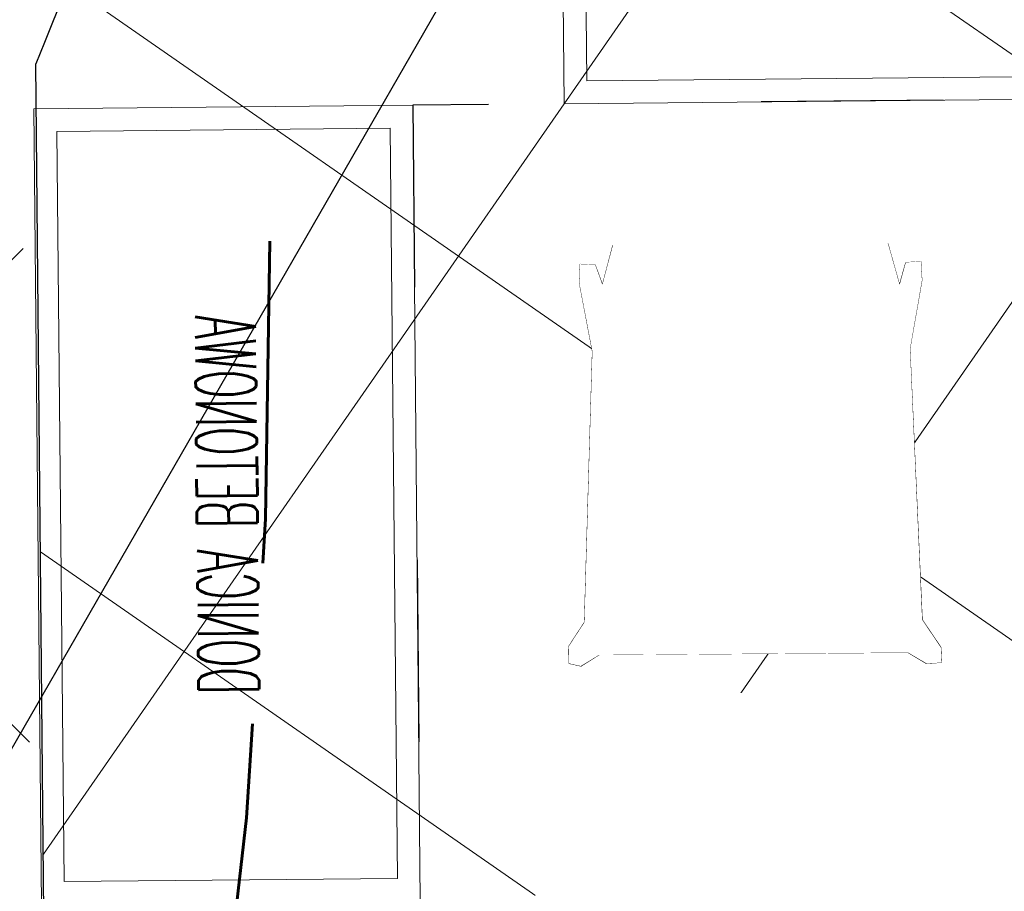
# Model space of a CAD drawing. Extents: x 8014 to 6635291, y -5609 to 5765892.
# Tile 58 of 158: x 6601164.93 to 6601166.23, y 5731806.88 to 5731808.03. Entities that reach past the tile are written whole.
import ezdxf
from ezdxf import colors
from ezdxf.entities.mleader import LeaderData, LeaderLine
from ezdxf.enums import TextEntityAlignment as Align
from ezdxf.math import Vec2, Vec3

# ---------------------------------------------------------------- set-up
doc = ezdxf.new("R2010")
doc.units = 0
doc.header["$PDSIZE"] = 0.75
doc.linetypes.add('ACAD_ISO03W100', pattern=[30, 12, -18])
doc.linetypes.add('HIDDEN', pattern=[0.375, 0.25, -0.125])
doc.layers.get('0').update_dxf_attribs({"linetype": 'CONTINUOUS'})
doc.layers.get('Defpoints').update_dxf_attribs({"linetype": 'CONTINUOUS'})
for name, color, linetype in [('A-SZRAF- DROGI', 130, 'CONTINUOUS'), ('a_chodnik', 31, 'CONTINUOUS'), ('a_zieleń', 80, 'CONTINUOUS'), ('Wymiarowanie', 7, 'CONTINUOUS')]:
    doc.layers.add(name, color=color, linetype=linetype)
for name, color, linetype, lineweight in [('a_krawężnik', 7, 'CONTINUOUS', 30), ('D_WYMIARY', 7, 'CONTINUOUS', 15), ('MEBLE PKN', 7, 'CONTINUOUS', 20), ('OPIS', 7, 'CONTINUOUS', 0), ('T_str.ochr.8m', 40, 'HIDDEN', 60)]:
    doc.layers.add(name, color=color, linetype=linetype, lineweight=lineweight)
doc.layers.add('AP_HATCH_DROGI', color=7, linetype='CONTINUOUS', lineweight=15, true_color=0x949494)
doc.styles.add('Arial', font='arial.ttf')
doc.styles.add('JACEK_07', font='SIMPLEX.SHX', dxfattribs={"width": 0.7})
doc.styles.add('Romand', font='romand.shx', dxfattribs={"width": 0.8})
doc.styles.add('ROMANS', font='romans.shx', dxfattribs={"width": 0.7})
doc.dimstyles.new('DIM500', dxfattribs={"dimscale": 40, "dimtxt": 0.03, "dimasz": 0.01, "dimexe": 0, "dimexo": 0, "dimgap": 0.02, "dimtad": 1, "dimzin": 9, "dimdsep": 46, "dimtxsty": 'ROMANS', "dimblk": 'TICK1', "dimcen": 0, "dimse1": 1, "dimse2": 1, "dimclrd": 256, "dimclre": 7, "dimclrt": 6, "dimazin": 0, "dimtfac": 1, "dimtdec": 4, "dimtix": 1, "dimtmove": 2, "dimatfit": 3, "dimldrblk": 'TICK1', "dimfxl": 1, "dimtolj": 1, "dimtzin": 9, "dimarcsym": 0})
doc.dimstyles.new('wymiary 1000', dxfattribs={"dimtxt": 1.2, "dimasz": 0.5, "dimexe": 0.2, "dimexo": 0, "dimgap": 0.3, "dimtad": 1, "dimzin": 1, "dimtxsty": 'ROMANS', "dimblk": 'OBLIQUE', "dimcen": 1.5, "dimazin": 0, "dimtfac": 1, "dimtix": 1, "dimtmove": 0, "dimatfit": 3, "dimfxl": 1.25, "dimarcsym": 0})

# ---------------------------------------------------------------- blocks, each defined once
blk = doc.blocks.new('_Oblique')
at = {"color": 0, "linetype": 'ByBlock', "lineweight": -2}
blk.add_line((-0.5, -0.5), (0.5, 0.5), dxfattribs=at)
blk = doc.blocks.new('*D56')
at = {"layer": 'D_WYMIARY', "color": 0, "linetype": 'Continuous', "lineweight": -2}
for p in [(6601167.953632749, 5731806.503764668), (6601161.613923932, 5731806.443001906)]:
    blk.add_line(p, (6601164.953770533, 5731806.475012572), dxfattribs=at)
at = {"layer": 'Defpoints', "color": 0}
for p in [(6601167.953632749, 5731806.503764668), (6601164.953770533, 5731806.475012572)]:
    blk.add_point(p, dxfattribs=at)
at = {"layer": 'D_WYMIARY', "color": 0, "linetype": 'Continuous', "lineweight": -2, "xscale": 0.5, "yscale": 0.5, "zscale": 0.5, "rotation": 0.5491329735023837}
blk.add_blockref('_Oblique', (6601164.953770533, 5731806.475012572), dxfattribs=at)
at = {"layer": 'D_WYMIARY', "color": 0, "lineweight": 9, "insert": (6601162.526442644, 5731807.227974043), "char_height": 0.8, "attachment_point": 5, "rotation": 0.5491329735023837, "style": 'ROMANS'}
blk.add_mtext('R3,00', dxfattribs=at)
blk = doc.blocks.new('Z$W@#18078')
at = {"linetype": 'Continuous', "lineweight": 0}
for p, q in [((121.2145860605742, 52.87430174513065), (119.9638104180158, 54.96260511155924)), ((125.3526789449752, 52.88995703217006), (122.2077639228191, 54.98516300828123)), ((121.0425902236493, 51.01502562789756), (119.6002130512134, 53.42315517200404)), ((121.0822666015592, 46.52608018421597), (121.136296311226, 52.87441639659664)), ((121.1058025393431, 46.51443393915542), (121.159820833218, 52.85811928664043)), ((121.159820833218, 52.85811928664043), (121.136296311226, 52.87441639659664)), ((121.136296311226, 52.87441639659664), (121.2145860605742, 52.87430174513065)), ((121.159820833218, 52.85811928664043), (121.2243129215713, 52.8579997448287)), ((161.4822621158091, 51.20570872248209), (121.2243129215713, 52.8579997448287)), ((161.106101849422, 51.49785543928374), (125.3526789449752, 52.88995703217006)), ((170.1353272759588, 53.13265084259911), (161.106101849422, 51.49785543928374)), ((166.0494697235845, 51.15508195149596), (172.6327333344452, 53.01920147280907)), ((172.6327333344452, 53.01920147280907), (170.1353272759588, 53.13265084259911)), ((172.6327333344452, 53.01920147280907), (172.5251946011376, 51.01923266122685)), ((120.9707894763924, 10.20466600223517), (121.0425902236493, 51.01502562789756)), ((161.106101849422, 51.49785543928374), (161.470810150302, 51.21395340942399)), ((161.470810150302, 51.21395340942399), (161.5876151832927, 51.31978798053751)), ((161.4822621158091, 51.20570872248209), (161.470810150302, 51.21395340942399)), ((161.470810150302, 51.21395340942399), (161.5879001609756, 51.21245047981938)), ((161.4760214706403, 50.49487381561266), (161.4822621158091, 51.20570872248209)), ((162.3239936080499, 51.20298984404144), (161.5876151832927, 51.31978798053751)), ((161.5876151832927, 51.31978798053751), (162.0854438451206, 51.20606416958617)), ((161.5885114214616, 51.01241913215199), (161.5879001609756, 51.21245047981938)), ((161.5879001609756, 51.21245047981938), (162.0854438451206, 51.20606416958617)), ((162.0854438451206, 51.20606416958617), (172.8969337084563, 48.73639835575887)), ((166.0494697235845, 51.15508195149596), (162.3239936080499, 51.20298984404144)), ((169.88490482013, 50.09402648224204), (166.0494697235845, 51.15508195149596)), ((172.5251946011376, 51.01923266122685), (169.88490482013, 50.09402648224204)), ((161.4055930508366, 49.21337687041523), (161.4760214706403, 50.49487381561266)), ((175.0481297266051, 48.66564407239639), (169.88490482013, 50.09402648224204)), ((161.4315401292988, 49.23483497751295), (161.4055930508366, 49.21337687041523)), ((161.4055930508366, 49.21337687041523), (161.4649634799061, 49.21094445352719)), ((161.4649634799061, 49.21094445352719), (161.4315401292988, 49.23483497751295)), ((161.4640149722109, 49.09070673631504), (161.4543578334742, 47.8665181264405)), ((161.4646242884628, 49.16794680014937), (161.4640149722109, 49.09070673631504)), ((161.4649634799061, 49.21094445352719), (161.4646242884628, 49.16794680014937)), ((161.5530142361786, 48.98924367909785), (161.4646242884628, 49.16794680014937)), ((161.4649634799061, 49.21094445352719), (161.5616785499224, 48.97936606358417)), ((161.5582651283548, 49.10243844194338), (161.4649634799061, 49.21094445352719)), ((161.6413953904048, 49.00576133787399), (161.5582651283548, 49.10243844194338)), ((165.9464308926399, 48.27251764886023), (164.259717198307, 48.51744437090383)), ((169.5873004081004, 47.49918948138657), (165.9464308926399, 48.27251764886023)), ((172.8969337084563, 48.73639835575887), (173.0434249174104, 48.73154292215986)), ((172.8969337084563, 48.73639835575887), (173.1448690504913, 38.83768257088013)), ((173.0434249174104, 48.73154292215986), (173.1897757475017, 48.72696869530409)), ((173.1897757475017, 48.72696869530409), (173.3055599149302, 44.99681445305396)), ((173.1897757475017, 48.72696869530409), (173.2804557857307, 45.3544857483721)), ((173.1897757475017, 48.72696869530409), (175.0481297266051, 48.66564407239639)), ((175.0510516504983, 48.66483573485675), (174.9876896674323, 46.66212298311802)), ((175.0510516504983, 48.66483573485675), (175.0481297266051, 48.66564407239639)), ((161.4543578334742, 47.8665181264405), (161.4431330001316, 46.44360047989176)), ((161.4543578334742, 47.8665181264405), (161.6048331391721, 42.93879252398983)), ((121.0424678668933, 40.16480341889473), (121.0822666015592, 46.52608018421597)), ((121.0660151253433, 40.15776928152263), (121.1058025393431, 46.51443393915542)), ((161.4431330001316, 46.44360047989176), (161.4033455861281, 40.08693582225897)), ((174.9876896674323, 46.66212298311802), (174.5343390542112, 42.34596168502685)), ((174.538432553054, 44.67952566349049), (174.9876896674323, 46.66212298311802)), ((174.9876896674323, 46.66212298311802), (174.9310564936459, 14.36804881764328)), ((173.3055599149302, 44.99681445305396), (173.2804557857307, 45.3544857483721)), ((173.3055599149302, 44.99681445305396), (173.2928194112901, 44.894681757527)), ((173.2979334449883, 44.70449379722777), (173.3055599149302, 44.99681445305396)), ((173.3055599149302, 44.99681445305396), (173.3432518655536, 43.01909714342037)), ((173.4175940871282, 39.73320146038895), (174.538432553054, 44.67952566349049)), ((174.5343390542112, 42.34596168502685), (174.538432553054, 44.67952566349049)), ((161.6048331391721, 42.93879252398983), (161.7245738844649, 34.68835718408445)), ((173.3434943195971, 43.00806724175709), (173.3432518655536, 43.01909714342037)), ((173.3439675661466, 42.98653795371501), (173.3434833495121, 43.00450169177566)), ((173.3439675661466, 42.98653795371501), (173.3438783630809, 42.98384280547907)), ((173.3442942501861, 42.97441844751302), (173.3438783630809, 42.98384280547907)), ((173.3446882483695, 42.95375213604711), (173.3442942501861, 42.97441844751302)), ((173.4245283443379, 38.76591482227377), (173.3446882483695, 42.95375213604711)), ((174.5343390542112, 42.34596168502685), (173.4930003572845, 32.43181212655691)), ((173.4088365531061, 40.5791166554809), (173.4175940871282, 39.73320146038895)), ((121.0169126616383, 33.79570084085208), (121.0424678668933, 40.16480341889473)), ((121.0404713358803, 33.79331756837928), (121.0660151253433, 40.15776928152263)), ((161.4033455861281, 40.08693582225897), (161.3778017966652, 33.72248410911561)), ((173.4177293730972, 39.71149253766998), (173.4175940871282, 39.73320146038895)), ((173.4232682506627, 39.18376305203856), (173.4177293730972, 39.71149253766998)), ((173.4232682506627, 39.18376305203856), (173.461613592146, 36.82419243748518)), ((173.4310583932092, 38.42439861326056), (173.4232682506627, 39.18376305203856)), ((173.1448690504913, 38.83768257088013), (173.1660459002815, 34.64376541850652)), ((173.4245283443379, 38.76591482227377), (173.4310583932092, 38.42439861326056)), ((173.4312288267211, 38.41292793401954), (173.461613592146, 36.82419243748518)), ((173.4466548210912, 36.91928551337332), (173.4312288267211, 38.41292793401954)), ((173.1660459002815, 34.64376541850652), (173.4380338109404, 36.65023956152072)), ((173.4370462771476, 36.64295445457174), (173.481537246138, 30.55239527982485)), ((173.4380338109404, 36.65023956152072), (173.4486264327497, 36.7283820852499)), ((173.4380338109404, 36.65023956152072), (173.4689912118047, 34.32127352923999)), ((173.4466548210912, 36.91928551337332), (173.4486264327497, 36.7283820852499)), ((173.461613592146, 36.82419243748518), (173.4466548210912, 36.91928551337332)), ((173.4486264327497, 36.7283820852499), (173.461613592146, 36.82419243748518)), ((173.4486264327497, 36.7283820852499), (173.4665720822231, 34.99077573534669)), ((173.461613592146, 36.82419243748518), (173.4665720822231, 34.99077573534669)), ((121.0057687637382, 27.42396614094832), (121.0169126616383, 33.79570084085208)), ((121.0293389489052, 27.42627249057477), (121.0404713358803, 33.79331756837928)), ((161.7245738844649, 34.68835718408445), (161.7100565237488, 26.43697239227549)), ((173.1660459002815, 34.64376541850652), (173.1948237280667, 28.93584769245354)), ((173.1660459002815, 34.64376541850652), (173.4651582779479, 29.00081897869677)), ((173.4665720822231, 34.99077573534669), (173.4863597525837, 32.95441157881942)), ((173.4665720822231, 34.99077573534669), (173.4813257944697, 30.51772704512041)), ((173.4693648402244, 34.21024421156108), (173.4689912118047, 34.32127352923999)), ((173.4816253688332, 30.56684330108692), (173.4693648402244, 34.21024421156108)), ((161.3778017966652, 33.72248410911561), (161.3666693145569, 27.35540027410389)), ((173.4916095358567, 32.56648082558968), (173.4863597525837, 32.95441157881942)), ((173.4916095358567, 32.56648082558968), (173.4930003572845, 32.43181212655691)), ((173.4930003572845, 32.43181212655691), (173.4816253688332, 30.56684330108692)), ((173.4651582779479, 29.00081897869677), (173.4794846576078, 30.21633759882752)), ((173.4794846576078, 30.21633759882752), (173.4713451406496, 28.88409985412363)), ((173.4794846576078, 30.21633759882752), (173.4819150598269, 30.39737633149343)), ((173.4794846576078, 30.21633759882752), (173.4834509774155, 28.74987173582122)), ((173.4797215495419, 30.40855011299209), (173.4797917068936, 30.4654753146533)), ((173.4819150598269, 30.39737633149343), (173.4797215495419, 30.40855011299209)), ((173.4817961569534, 30.51248731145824), (173.4797917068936, 30.4654753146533)), ((173.4816253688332, 30.56684330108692), (173.4813257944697, 30.51772704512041)), ((173.4813257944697, 30.51772704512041), (173.4817961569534, 30.51248731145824)), ((174.4938050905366, 19.23893240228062), (173.4817961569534, 30.51248731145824)), ((173.4834509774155, 28.74987173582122), (173.4819150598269, 30.39737633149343)), ((173.1948237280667, 28.93584769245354), (173.0468078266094, 19.03500259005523)), ((173.4588123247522, 26.83286714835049), (173.4713451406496, 28.88409985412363)), ((173.4837193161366, 28.65065896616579), (173.4588123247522, 26.83286714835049)), ((173.4651582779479, 29.00081897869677), (173.4713451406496, 28.88409985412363)), ((173.4837193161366, 28.65065896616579), (173.4700015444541, 28.66420050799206)), ((173.4713451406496, 28.88409985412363), (173.4837193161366, 28.65065896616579)), ((173.4834509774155, 28.74987173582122), (173.4837193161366, 28.65065896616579)), ((121.0088939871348, 21.05483192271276), (121.0057687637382, 27.42396614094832)), ((121.0324754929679, 21.0617503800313), (121.0293389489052, 27.42627249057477)), ((161.3666693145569, 27.35540027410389), (161.3698059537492, 20.99091692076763)), ((161.7100565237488, 26.43697239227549), (161.5612869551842, 18.18704109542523)), ((173.4568045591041, 26.50424444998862), (173.3939769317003, 22.10213507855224)), ((173.4568045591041, 26.50424444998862), (173.443232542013, 24.28283350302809)), ((173.4587638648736, 26.82963881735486), (173.4568045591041, 26.50424444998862)), ((173.4587638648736, 26.82963881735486), (173.4588123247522, 26.83286714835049)), ((173.443232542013, 24.28283350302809), (173.3939769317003, 22.10213507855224)), ((174.490411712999, 17.30448368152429), (173.443232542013, 24.28283350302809)), ((173.3935584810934, 22.08360897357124), (173.3939769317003, 22.10213507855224)), ((121.026300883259, 14.69341171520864), (121.0088939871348, 21.05483192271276)), ((121.0498939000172, 14.70501979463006), (121.0324754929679, 21.0617503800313)), ((161.3698059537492, 20.99091692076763), (161.3872242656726, 14.63414757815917)), ((173.3759212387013, 21.30274529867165), (173.3628448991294, 20.72305391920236)), ((173.3826128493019, 21.27290686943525), (173.3717279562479, 20.47861736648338)), ((173.3929767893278, 22.02915547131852), (173.3759212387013, 21.30274529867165)), ((173.3759212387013, 21.30274529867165), (173.3826128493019, 21.27290686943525)), ((173.3929767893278, 22.02915547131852), (173.3826128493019, 21.27290686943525)), ((173.3826128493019, 21.27290686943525), (174.4887207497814, 16.34052326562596)), ((173.3929767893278, 22.02915547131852), (173.3935584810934, 22.08360897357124)), ((173.3717279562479, 20.47861736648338), (173.3166449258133, 18.67138713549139)), ((173.3550878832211, 20.36860128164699), (173.3166449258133, 18.67138713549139)), ((173.3550878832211, 20.36860128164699), (173.3558144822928, 20.37340520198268)), ((173.3717279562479, 20.47861736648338), (173.3557273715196, 20.40752665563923)), ((173.3558144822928, 20.37340520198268), (173.3717279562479, 20.47861736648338)), ((173.3567451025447, 20.42685988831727), (173.3581605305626, 20.47531292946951)), ((173.3581605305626, 20.47531292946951), (173.358225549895, 20.47812784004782)), ((173.3642012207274, 20.68573179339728), (173.358225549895, 20.47812784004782)), ((173.3628448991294, 20.72305391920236), (173.3642012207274, 20.68573179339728)), ((173.3642012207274, 20.68573179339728), (173.3717279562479, 20.47861736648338)), ((173.0468078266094, 19.03500259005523), (172.8329262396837, 12.30110972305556)), ((173.3125721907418, 18.49441631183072), (173.1314130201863, 12.49566433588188)), ((173.3125721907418, 18.49441631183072), (173.2593687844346, 16.1358118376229)), ((173.3125721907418, 18.49441631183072), (173.3142828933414, 18.57025489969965)), ((173.3142828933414, 18.57025489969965), (173.3163746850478, 18.63983851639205)), ((173.3163746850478, 18.63983851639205), (173.3166449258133, 18.67138713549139)), ((174.490411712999, 17.30448368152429), (174.4938050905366, 19.23893240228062)), ((174.9310564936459, 14.36804881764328), (174.4938050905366, 19.23893240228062)), ((161.5612869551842, 18.18704109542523), (161.3932722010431, 13.25331389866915)), ((174.9310564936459, 14.36804881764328), (174.490411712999, 17.30448368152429)), ((173.2593687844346, 16.1358118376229), (173.1314130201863, 12.49566433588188)), ((174.4860860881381, 14.83859258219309), (173.2593687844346, 16.1358118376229)), ((174.4860860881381, 14.83859258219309), (174.4887207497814, 16.34052326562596)), ((174.4887207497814, 16.34052326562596), (174.9310564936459, 14.36804881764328)), ((121.0580023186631, 8.344947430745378), (121.026300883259, 14.69341171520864)), ((121.0816067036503, 8.361186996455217), (121.0498939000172, 14.70501979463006)), ((161.3872242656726, 14.63414757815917), (161.3932722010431, 13.25331389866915)), ((174.9310564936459, 14.36804881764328), (174.4860860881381, 14.83859258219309)), ((174.9310564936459, 14.36804881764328), (174.9873769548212, 12.36511981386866)), ((161.3932722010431, 13.25331389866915), (161.3988739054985, 11.97436138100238)), ((169.5114237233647, 13.54656145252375), (165.8841405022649, 12.78941761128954)), ((161.3673521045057, 11.86556379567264), (161.3399633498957, 11.86454057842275)), ((161.4058054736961, 10.58279150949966), (161.3399633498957, 11.86454057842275)), ((161.3993451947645, 11.86675902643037), (161.3673521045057, 11.86556379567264)), ((161.3679839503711, 11.84450885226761), (161.3993451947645, 11.86675902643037)), ((161.3988739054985, 11.97436138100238), (161.4867562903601, 12.13819134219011)), ((161.3988739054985, 11.97436138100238), (161.3993451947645, 11.86675902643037)), ((161.492503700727, 11.99140534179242), (161.3993451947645, 11.86675902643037)), ((161.5739463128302, 12.10037576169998), (161.492503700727, 11.99140534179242)), ((172.8329262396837, 12.30110972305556), (161.5168061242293, 10.2270796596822)), ((164.2397669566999, 12.57857472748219), (165.8841405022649, 12.78941761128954)), ((169.4985665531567, 10.86743764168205), (174.9873769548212, 12.36511981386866)), ((172.9794400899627, 12.30547850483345), (172.8329262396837, 12.30110972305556)), ((173.1254265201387, 12.30925128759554), (172.9794400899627, 12.30547850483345)), ((174.9873769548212, 12.36511981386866), (173.1254265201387, 12.30925128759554)), ((173.1254265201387, 12.30925128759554), (173.1272796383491, 12.35158447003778)), ((173.1282062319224, 12.38913921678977), (173.1272796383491, 12.35158447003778)), ((173.1282062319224, 12.38913921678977), (173.1305082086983, 12.44407991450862)), ((173.1314130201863, 12.49566433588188), (173.1305082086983, 12.44407991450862)), ((161.4097138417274, 9.886721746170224), (161.4058054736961, 10.58279150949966)), ((165.9769034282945, 9.906513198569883), (169.4985665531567, 10.86743764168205)), ((169.4985665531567, 10.86743764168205), (172.4532393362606, 10.01960145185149)), ((119.5200137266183, 7.801641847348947), (120.9707894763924, 10.20466600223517)), ((161.4097967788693, 9.871950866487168), (121.1460987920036, 8.36106745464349)), ((125.2744273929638, 8.314618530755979), (161.0323605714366, 9.58111128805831)), ((161.0323605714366, 9.58111128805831), (170.0559632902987, 7.914619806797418)), ((161.3981493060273, 9.863704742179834), (165.9769034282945, 9.906513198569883)), ((161.3981493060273, 9.863704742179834), (161.4097967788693, 9.871950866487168)), ((161.5632124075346, 10.19223138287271), (161.4097138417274, 9.886721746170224)), ((161.4097967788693, 9.871950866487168), (161.4097138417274, 9.886721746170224)), ((161.5632124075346, 10.19223138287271), (165.9769034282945, 9.906513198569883)), ((172.5537496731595, 8.019277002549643), (165.9769034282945, 9.906513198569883)), ((172.4532393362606, 10.01960145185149), (172.5537496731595, 8.019277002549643)), ((119.5200137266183, 7.801641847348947), (119.6002130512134, 5.800456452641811)), ((119.6002130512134, 5.800456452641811), (121.136292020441, 8.344813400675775)), ((121.0816067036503, 8.361186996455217), (121.0580023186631, 8.344947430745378)), ((121.136292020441, 8.344813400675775), (121.0580023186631, 8.344947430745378)), ((121.1460987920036, 8.36106745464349), (121.0816067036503, 8.361186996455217)), ((121.5984421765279, 5.884189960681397), (125.2744273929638, 8.314618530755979)), ((170.0559632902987, 7.914619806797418), (172.5537496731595, 8.019277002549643)), ((119.6002130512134, 5.800456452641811), (121.5984421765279, 5.884189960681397))]:
    blk.add_line(p, q, dxfattribs=at)
blk.add_lwpolyline([(119.6002130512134, 53.42315517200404), (119.9638104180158, 54.96260511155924), (122.2077639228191, 54.98516300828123)])
blk.add_wipeout([(56.986033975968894, 59.70880202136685), (115.84579791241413, 59.70880202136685), (115.84579791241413, 1.0106904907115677), (56.986033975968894, 1.0106904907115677)])
blk.add_wipeout([(172.5251946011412, 51.01923266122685), (172.63273333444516, 53.01920147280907), (170.13532727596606, 53.132650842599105), (161.10610184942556, 51.49785543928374), (125.35267894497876, 52.88995703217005), (122.2077639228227, 54.985163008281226), (119.96381041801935, 54.96260511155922), (119.60021305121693, 53.42315517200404), (121.04259022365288, 51.01502562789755), (120.97078947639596, 10.204666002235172), (119.52001372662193, 7.801641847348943), (119.60021305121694, 5.800456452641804), (121.59844217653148, 5.88418996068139), (125.27442739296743, 8.314618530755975), (161.0323605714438, 9.581111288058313), (170.05596329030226, 7.914619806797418), (172.55374967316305, 8.01927700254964), (172.45323933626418, 10.019601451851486), (169.4985665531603, 10.867437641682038), (174.9873769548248, 12.36511981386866), (175.0481297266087, 48.665644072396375), (169.88490482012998, 50.09402648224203)])
blk = doc.blocks.new('*U97')
for points in [[(209.9999999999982, -230), (209.9999999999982, -125), (259.9999999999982, -125), (259.9999999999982, -230)], [(212.9999999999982, -227), (212.9999999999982, -128), (256.9999999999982, -128), (256.9999999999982, -227)], [(105.0000000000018, -250), (210.0000000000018, -250), (210.0000000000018, -300), (105.0000000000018, -300)], [(108.0000000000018, -253), (207.0000000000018, -253), (207.0000000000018, -297), (108.0000000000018, -297)]]:
    blk.add_lwpolyline(points, close=True)
at = {"xscale": -1, "rotation": 180}
blk.add_blockref('Z$W@#18078', (16.19476610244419, -175.1017118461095), dxfattribs=at)
at = {"style": 'JACEK_07', "width": 0.5}
blk.add_text('DONICA BETONOWA', height=8, dxfattribs=at).set_placement((157.5000000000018, -275), align=Align.MIDDLE_CENTER)
at = {"layer": 'Defpoints', "linetype": 'ACAD_ISO03W100', "ltscale": 2}
blk.add_lwpolyline([(-209.9999999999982, 0), (209.9999999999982, 0), (209.9999999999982, -250), (-209.9999999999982, -250)], close=True, dxfattribs=at)
blk = doc.blocks.new('TICK1')
at = {"color": 0}
for p, q in [((0, -1.4), (0, 1.4)), ((0, 1.110223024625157e-16), (-0.9999999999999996, 1.110223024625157e-16))]:
    blk.add_line(p, q, dxfattribs=at)
at = {"color": 2}
blk.add_line((-0.9999999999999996, -0.9999999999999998), (1, 1), dxfattribs=at)
blk = doc.blocks.new('*D132')
at = {"layer": 'Defpoints', "color": 0}
for p in [(6601164.931244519, 5731808.697089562), (6601164.931244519, 5731807.974885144), (6601158.127094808, 5731807.939331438)]:
    blk.add_point(p, dxfattribs=at)
at = {"layer": 'Wymiarowanie', "lineweight": -2}
for p, q in [((6601158.527094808, 5731808.697089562), (6601160.726655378, 5731808.697089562)), ((6601164.531244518, 5731808.697089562), (6601164.33808395, 5731808.697089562))]:
    blk.add_line(p, q, dxfattribs=at)
at = {"layer": 'Wymiarowanie', "lineweight": -2, "xscale": 0.4, "yscale": 0.4, "zscale": 0.4, "rotation": 180}
blk.add_blockref('TICK1', (6601158.127094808, 5731808.697089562), dxfattribs=at)
at = {"layer": 'Wymiarowanie', "lineweight": -2, "xscale": 0.4, "yscale": 0.4, "zscale": 0.4}
blk.add_blockref('TICK1', (6601164.931244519, 5731808.697089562), dxfattribs=at)
at = {"layer": 'Wymiarowanie', "color": 6, "insert": (6601162.532369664, 5731809.497089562), "char_height": 1.2, "attachment_point": 5, "style": 'Romand'}
blk.add_mtext('\\A1;6.8', dxfattribs=at)
blk = doc.blocks.new('_None')

msp = doc.modelspace()

# ---------------------------------------------------------------- hatches: boundary and pattern name
at = {"layer": 'A-SZRAF- DROGI', "linetype": 'ByBlock', "lineweight": 0}
h = msp.add_hatch(dxfattribs=at)
h.set_pattern_fill('ANSI37', color=253, scale=3, style=0)
h.set_pattern_definition([(45, (3365827.470421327, 2822255.75228963), (-0.2651650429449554, 0.2651650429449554), []), (135, (3365827.470421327, 2822255.75228963), (-0.2651650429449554, -0.2651650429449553), [])])
h.paths.add_polyline_path([(6601164.801, 5731825.446), (6601168.790559, 5731826.947746), (6601168.820585, 5731824.474329), (6601166.454, 5731823.503)])
edge = h.paths.add_edge_path()
edge.add_line((6601172.476, 5731825.895), (6601172.4105, 5731828.025676))
edge.add_line((6601172.4105, 5731828.025676), (6601173.992, 5731828.189))
edge.add_arc((6601186.03492027, 5732243.680015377), 415.665509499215, 268.3397586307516, 269.9116548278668)
edge.add_line((6601185.394, 5731828.015), (6601205.043, 5731828.193))
edge.add_line((6601205.043, 5731828.193), (6601225.2324, 5731828.343))
edge.add_line((6601225.2324, 5731828.343), (6601245.168, 5731828.586))
edge.add_line((6601245.168, 5731828.586), (6601245.54301782, 5731828.590239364))
edge.add_line((6601245.54301782, 5731828.590239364), (6601246.883624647, 5731826.593755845))
edge.add_line((6601246.883624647, 5731826.593755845), (6601221.789705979, 5731826.309230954))
edge.add_line((6601221.789705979, 5731826.309230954), (6601205.136, 5731826.031))
edge.add_line((6601205.136, 5731826.031), (6601185.273, 5731825.848))
edge.add_line((6601185.273, 5731825.848), (6601173.834, 5731826.053))
edge.add_line((6601173.834, 5731826.053), (6601172.476, 5731825.895))
edge = h.paths.add_edge_path()
edge.add_line((6601111.994, 5731733.86), (6601109.203, 5731750.836))
edge.add_line((6601109.203, 5731750.836), (6601106.88, 5731760.994))
edge.add_line((6601106.88, 5731760.994), (6601102.557, 5731779.174))
edge.add_line((6601102.557, 5731779.174), (6601096.809, 5731802.335))
edge.add_line((6601096.809, 5731802.335), (6601093.3935, 5731815.0755))
edge.add_arc((6601112.890643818, 5731821.406846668), 20.49937969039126, 186.6456011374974, 197.9902726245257, ccw=False)
edge.add_arc((6601104.100382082, 5731821.197027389), 11.77172068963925, 157.093056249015, 190.5856574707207, ccw=False)
edge.add_line((6601093.257, 5731825.779000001), (6601095.519, 5731824.743))
edge.add_line((6601095.519, 5731824.743), (6601101.325, 5731802.801))
edge.add_line((6601101.325, 5731802.801), (6601106.886, 5731780.522))
edge.add_line((6601106.886, 5731780.522), (6601111.376, 5731762.136))
edge.add_line((6601111.376, 5731762.136), (6601116.585, 5731733.745))
edge.add_line((6601116.585, 5731733.745), (6601117.929, 5731724.497))
edge.add_line((6601117.929, 5731724.497), (6601120.174581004, 5731712.998631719))
edge.add_line((6601120.174581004, 5731712.998631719), (6601122.073782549, 5731714.127215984))
edge.add_line((6601122.073782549, 5731714.127215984), (6601119.954, 5731724.963))
edge.add_line((6601119.954, 5731724.963), (6601118.634, 5731734.045))
edge.add_line((6601118.634, 5731734.045), (6601113.329, 5731762.836))
edge.add_line((6601113.329, 5731762.836), (6601108.915, 5731781.012))
edge.add_line((6601108.915, 5731781.012), (6601103.286, 5731803.464))
edge.add_line((6601103.286, 5731803.464), (6601098.333, 5731822.44))
edge.add_line((6601098.333, 5731822.44), (6601100.26, 5731826.8))
edge.add_line((6601100.26, 5731826.8), (6601104.18, 5731826.61))
edge.add_line((6601104.18, 5731826.61), (6601124.59, 5731825.705))
edge.add_arc((6601125.610328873, 5731847.683485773), 22.00215689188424, 254.8648362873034, 267.34201003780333, ccw=False)
edge.add_line((6601119.865631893, 5731826.444527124), (6601114.201632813, 5731827.976553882))
edge.add_arc((6601110.333611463, 5731814.50400797), 14.01681427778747, 73.98101766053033, 84.72925958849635)
edge.add_line((6601111.621225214, 5731828.46155551), (6601104.31, 5731828.801))
edge.add_line((6601104.31, 5731828.801), (6601098.736000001, 5731829.044))
edge.add_arc((6601099.467862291, 5731836.320540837), 7.313252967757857, 237.4214308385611, 264.25660123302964, ccw=False)
edge.add_line((6601095.530000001, 5731830.158), (6601092.874, 5731826.011))
edge.add_arc((6601101.918260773, 5731821.943692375), 9.916735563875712, 155.7860047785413, 175.0173574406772)
edge.add_arc((6601112.859662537, 5731821.4016454), 20.86790340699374, 176.1439813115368, 198.0522861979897)
edge.add_line((6601093.019, 5731814.935), (6601096.416, 5731802.213))
edge.add_line((6601096.416, 5731802.213), (6601102.139, 5731779.125))
edge.add_line((6601102.139, 5731779.125), (6601106.492, 5731760.912))
edge.add_line((6601106.492, 5731760.912), (6601108.825, 5731750.719))
edge.add_line((6601108.825, 5731750.719), (6601111.607, 5731733.785))
edge.add_line((6601111.607, 5731733.785), (6601115.11, 5731713.014))
edge.add_line((6601115.11, 5731713.014), (6601115.782940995, 5731710.388937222))
edge.add_line((6601115.782940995, 5731710.388937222), (6601116.122591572, 5731710.590771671))
edge.add_line((6601116.122591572, 5731710.590771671), (6601115.488, 5731713.094))
edge.add_line((6601115.488, 5731713.094), (6601113.741, 5731723.477))
edge.add_line((6601113.741, 5731723.477), (6601111.994, 5731733.86))
at = {"layer": 'a_chodnik', "lineweight": 13, "transparency": 33554687}
h = msp.add_hatch(dxfattribs=at)
h.set_pattern_fill('ANSI37-METRIC', color=256, scale=0.1999999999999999, angle=280.2340517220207, style=0)
h.set_pattern_definition([(325.2406736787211, (6604551.58258656, 5730645.887596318), (0.3620328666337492, 0.5216868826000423), []), (55.24067367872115, (6604551.58258656, 5730645.887596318), (-0.5216868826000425, 0.362032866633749), [])])
h.paths.add_polyline_path([(6601184.718209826, 5731806.288503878), (6601184.811686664, 5731796.468651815, -0.414209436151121), (6601183.821264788, 5731795.459178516), (6601180.533091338, 5731795.427831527), (6601179.940215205, 5731796.425472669), (6601183.811721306, 5731796.462338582), (6601183.712477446, 5731806.884519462)])
h.paths.add_polyline_path([(6601177.447741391, 5731795.398418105), (6601169.101942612, 5731795.318855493, -0.4088541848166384), (6601165.033847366, 5731799.300274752), (6601164.951244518, 5731807.974885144, -0.336575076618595), (6601167.945302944, 5731809.825565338), (6601183.682951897, 5731809.976971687, -0.3189819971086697), (6601184.633546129, 5731809.315496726), (6601183.694444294, 5731808.778286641), (6601183.692566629, 5731808.975471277), (6601167.943280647, 5731808.825500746), (6601168.062435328, 5731796.312368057), (6601178.023179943, 5731796.407217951)])
at = {"layer": 'a_zieleń', "transparency": 33554687}
h = msp.add_hatch(dxfattribs=at)
h.set_pattern_fill('ANSI31', color=256, scale=2, angle=0.5415578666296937)
h.set_pattern_definition([(45.5415578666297, (6600987.53512271, 5732094.771343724), (-0.1784396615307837, 0.1750979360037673), [])])
edge = h.paths.add_edge_path()
edge.add_line((6601184.522925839, 5731785.715408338), (6601184.766921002, 5731785.473322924))
edge.add_line((6601184.766921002, 5731785.473322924), (6601208.79, 5731802.27))
edge.add_line((6601208.79, 5731802.27), (6601211.05, 5731814.48))
edge.add_line((6601211.05, 5731814.48), (6601142.150843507, 5731813.822858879))
edge.add_arc((6601143.69840858, 5731819.101553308), 5.500870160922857, 253.6603434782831, 270.5475106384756)
edge.add_line((6601143.750973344, 5731813.6009343), (6601191.033618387, 5731814.053326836))
edge.add_arc((6601191.121506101, 5731812.113382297), 1.941934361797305, 359.83740764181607, 92.59396805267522, ccw=False)
edge.add_line((6601193.063432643, 5731812.107871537), (6601193.07399525, 5731811.003901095))
edge.add_line((6601193.07399525, 5731811.003901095), (6601197.383252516, 5731811.044963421))
edge.add_line((6601197.383252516, 5731811.044963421), (6601197.425292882, 5731806.620725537))
edge.add_line((6601197.425292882, 5731806.620725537), (6601199.73158594, 5731806.642472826))
edge.add_line((6601199.73158594, 5731806.642472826), (6601199.802988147, 5731799.171269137))
edge.add_line((6601199.802988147, 5731799.171269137), (6601197.516155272, 5731797.164784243))
edge.add_line((6601197.516155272, 5731797.164784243), (6601194.215775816, 5731797.133052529))
edge.add_line((6601194.215775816, 5731797.133052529), (6601194.250820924, 5731793.47024802))
edge.add_arc((6601191.537576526, 5731793.658273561), 2.719751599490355, 281.08944697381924, 356.0357887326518, ccw=False)
edge.add_line((6601192.060696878, 5731790.989304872), (6601185.152182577, 5731786.155675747))
edge.add_arc((71774552.68679601, -87417922.68084788), 113685689.9179969, 124.9790439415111, 124.9790443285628)
h.paths.add_polyline_path([(6601204.905956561, 5731809.178180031), (6601202.576515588, 5731808.578882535), (6601203.741236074, 5731808.878531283)], flags=16)
h = msp.add_hatch(dxfattribs=at)
h.set_pattern_fill('ANSI31', color=256, scale=2, angle=0.5415578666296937)
h.set_pattern_definition([(45.54817982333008, (6607983.673137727, 5729436.441197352), (-0.1784598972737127, 0.175077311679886), [])])
edge = h.paths.add_edge_path()
edge.add_line((6601132.28887818, 5731807.911557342), (6601127.080955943, 5731807.902463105))
edge.add_line((6601127.080955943, 5731807.902463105), (6601127.042433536, 5731806.545763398))
edge.add_line((6601127.042433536, 5731806.545763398), (6601125.024000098, 5731806.574521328))
edge.add_line((6601125.024000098, 5731806.574521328), (6601123.865375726, 5731808.178802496))
edge.add_line((6601123.865375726, 5731808.178802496), (6601123.892619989, 5731810.090996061))
edge.add_line((6601123.892619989, 5731810.090996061), (6601127.092295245, 5731810.045408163))
edge.add_line((6601127.092295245, 5731810.045408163), (6601127.07886047, 5731809.102461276))
edge.add_line((6601127.07886047, 5731809.102461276), (6601132.973334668, 5731809.112754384))
edge.add_arc((6601141.258670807, 5731812.627467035), 8.999999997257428, 180.5464351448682, 202.9870849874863, ccw=False)
edge.add_line((6601132.259080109, 5731812.541634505), (6601132.247761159, 5731813.728432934))
edge.add_line((6601132.247761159, 5731813.728432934), (6601119.83, 5731813.61))
edge.add_line((6601119.83, 5731813.61), (6601154.4, 5731764.22))
edge.add_line((6601154.4, 5731764.22), (6601170.421137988, 5731775.462184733))
edge.add_line((6601170.421137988, 5731775.462184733), (6601167.795630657, 5731776.94312949))
edge.add_line((6601167.795630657, 5731776.94312949), (6601164.951398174, 5731771.897198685))
edge.add_line((6601164.951398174, 5731771.897198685), (6601163.57632974, 5731771.285145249))
edge.add_line((6601163.57632974, 5731771.285145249), (6601148.409338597, 5731779.830782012))
edge.add_line((6601148.409338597, 5731779.830782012), (6601150.867544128, 5731784.186563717))
edge.add_arc((6601153.830783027, 5731789.327859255), 5.934113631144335, 214.9282003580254, 240.0425568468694, ccw=False)
edge.add_line((6601148.96558026, 5731785.930285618), (6601146.46801821, 5731789.497160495))
edge.add_line((6601146.46801821, 5731789.497160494), (6601142.298628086, 5731786.729162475))
edge.add_line((6601142.298628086, 5731786.729162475), (6601135.134562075, 5731796.97315696))
edge.add_line((6601135.134562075, 5731796.97315696), (6601132.678694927, 5731795.250945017))
edge.add_line((6601132.678694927, 5731795.250945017), (6601128.604672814, 5731801.064981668))
edge.add_line((6601128.604672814, 5731801.064981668), (6601130.241763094, 5731802.2116806))
edge.add_line((6601130.241763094, 5731802.2116806), (6601128.230332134, 5731805.075452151))
edge.add_line((6601128.230332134, 5731805.075452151), (6601132.288878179, 5731807.911557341))
h.paths.add_polyline_path([(6601124.087608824, 5731807.273295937), (6601122.407785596, 5731810.036661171), (6601124.012220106, 5731807.36403475), (6601124.444687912, 5731807.376661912)])
at = {"layer": 'AP_HATCH_DROGI', "transparency": 33554687}
h = msp.add_hatch(dxfattribs=at)
h.set_pattern_fill('ANSI37', color=8, scale=0.4, style=0)
h.set_pattern_definition([(45, (-235.1363771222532, -0.007408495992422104), (-0.8980256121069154, 0.8980256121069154), []), (135, (-235.1363771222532, -0.007408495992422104), (-0.8980256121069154, -0.8980256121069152), [])])
h.paths.add_polyline_path([(6601193.249542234, 5731793.599106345), (6601193.023173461, 5731793.157140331), (6601192.537164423, 5731792.545996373), (6601191.365211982, 5731791.715704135), (6601183.212684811, 5731786.011685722), (6601182.497746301, 5731785.59703122), (6601181.617589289, 5731785.472365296), (6601180.787473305, 5731785.553877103), (6601179.223053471, 5731786.31994221), (6601177.752199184, 5731787.151714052), (6601177.339079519, 5731787.292707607), (6601176.353805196, 5731787.380852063), (6601169.258341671, 5731787.337031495), (6601168.753547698, 5731787.164823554), (6601168.391850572, 5731786.815376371), (6601168.269527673, 5731786.161551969), (6601168.290580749, 5731783.987948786), (6601168.488974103, 5731783.423273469), (6601168.945697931, 5731783.165323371), (6601175.69063093, 5731779.256652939), (6601170.30296666, 5731775.521471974), (6601167.794910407, 5731776.936167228), (6601167.128955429, 5731777.163692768), (6601166.526245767, 5731776.961653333), (6601165.767206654, 5731775.783688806), (6601163.33174438, 5731771.472463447), (6601149.285564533, 5731779.333072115), (6601151.242391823, 5731782.823348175, 0.4126509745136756), (6601150.866490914, 5731784.182768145, -0.1085287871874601), (6601148.96558026, 5731785.930285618), (6601146.409825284, 5731789.580268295, 0.3525795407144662), (6601145.069900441, 5731789.886280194), (6601141.732827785, 5731787.547236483), (6601129.630619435, 5731804.831204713), (6601132.978262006, 5731807.182528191, 0.4134176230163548), (6601133.224768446, 5731808.57313886, -0.1152150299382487), (6601132.259080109, 5731812.541634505), (6601132.249191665, 5731813.578443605), (6601191.12157696, 5731814.047908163), (6601191.993802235, 5731813.804172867), (6601192.465289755, 5731813.507952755), (6601192.845826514, 5731812.99932286), (6601193.051446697, 5731812.404393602), (6601193.047141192, 5731810.787722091), (6601189.71617973, 5731810.759041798), (6601189.71617973, 5731810.476779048), (6601189.478657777, 5731810.589941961), (6601189.137921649, 5731810.649778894), (6601188.638827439, 5731810.516336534), (6601188.455564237, 5731810.361099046), (6601188.183916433, 5731809.949719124), (6601188.300918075, 5731797.719288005), (6601188.593649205, 5731797.284428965), (6601189.24852946, 5731797.040421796), (6601189.730764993, 5731797.164266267), (6601189.9472133, 5731797.324671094), (6601190.197602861, 5731797.731115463, -0.05991203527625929), (6601190.100695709, 5731797.525527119), (6601190.166834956, 5731797.525527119), (6601193.211719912, 5731797.5521764), (6601193.249542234, 5731793.599106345)], is_closed=False)
h.paths.add_polyline_path([(6601150.891862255, 5731811.46124344), (6601160.891791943, 5731811.516907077), (6601161.10822189, 5731789.159091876), (6601151.108690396, 5731789.062293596)], flags=16)
h.paths.add_polyline_path([(6601183.692642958, 5731809.969609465), (6601184.392950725, 5731809.683450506), (6601184.692597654, 5731808.979128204), (6601184.811738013, 5731796.463292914), (6601184.682850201, 5731795.960525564), (6601184.52561327, 5731795.751385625), (6601184.137843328, 5731795.50636878), (6601183.821335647, 5731795.45177002), (6601168.207583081, 5731795.409667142), (6601167.268951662, 5731795.745236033), (6601166.254055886, 5731796.470527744), (6601165.426889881, 5731797.629044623), (6601165.163207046, 5731798.3539978), (6601165.033918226, 5731799.292866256), (6601165.009865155, 5731801.818820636), (6601164.931315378, 5731807.967476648), (6601165.324893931, 5731808.648588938), (6601165.820058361, 5731809.170203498), (6601166.435272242, 5731809.557882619), (6601167.143473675, 5731809.853225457)], flags=16)

# ---------------------------------------------------------------- linework, layer by layer
at = {"layer": 'a_krawężnik'}
msp.add_line((6601165.033847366, 5731799.300274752), (6601164.951244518, 5731807.974885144), dxfattribs=at)
msp.add_arc((6601167.667191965, 5731806.928240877), 2.91064163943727, 84.51703990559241, 158.9248412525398, dxfattribs=at)

# ---------------------------------------------------------------- dimensions: what is measured, and where the dimension line sits
at = {"layer": 'D_WYMIARY', "linetype": 'Continuous', "lineweight": 9}
dim = msp.add_radius_dim(center=(6601167.953632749, 5731806.503764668, 10.08), mpoint=(6601164.953770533, 5731806.475012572, 10.08), dimstyle='wymiary 1000', override={"dimscale": 1, "dimtxt": 0.8, "dimzin": 0, "dimtxsty": 'ROMANS'}, dxfattribs=at)
dim.commit()
dim.dimension.update_dxf_attribs({"geometry": '*D56', "text_midpoint": (6601162.526442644, 5731807.227974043)})

# ---------------------------------------------------------------- next in the draw order: block references
at = {"layer": 'MEBLE PKN', "xscale": -0.009999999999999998, "yscale": 0.01, "zscale": 0.01, "rotation": 270.5455751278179}
msp.add_blockref('*U97', (6601167.968504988, 5731805.844345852), dxfattribs=at)

# ---------------------------------------------------------------- next in the draw order: linework, layer by layer
at = {"layer": 'a_krawężnik'}
msp.add_line((6601165.033847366, 5731799.300274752), (6601164.951244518, 5731807.974885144), dxfattribs=at)
msp.add_arc((6601167.667191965, 5731806.928240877), 2.91064163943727, 84.51703990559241, 158.9248412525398, dxfattribs=at)
at = {"layer": 'T_str.ochr.8m', "color": 202, "ltscale": 2, "elevation": 1.422323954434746e-09}
msp.add_lwpolyline([(6601175.396192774, 5731816.72219358, -0.3015367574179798), (6601203.187177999, 5731798.325885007, -0.2178183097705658), (6601203.187178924, 5731773.094509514, -0.301537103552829), (6601175.396200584, 5731754.698210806), (6601169.235031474, 5731754.698423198, -0.301372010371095), (6601141.463049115, 5731773.094506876, -0.2177548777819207), (6601141.463048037, 5731798.325839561, -0.3016428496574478), (6601169.254027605, 5731816.722193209), (6601175.396192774, 5731816.72219358)], format="xyb", dxfattribs=at)
at = {"layer": 'T_str.ochr.8m', "color": 202, "ltscale": 2}
msp.add_arc((6601157.260715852, 5731807.695597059, 1.031868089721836e-08), 30, 270.5435333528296, 0.5435337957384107, dxfattribs=at)
at = {"layer": 'T_str.ochr.8m', "ltscale": 1.7}
msp.add_arc((6601157.260743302, 5731807.692679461, 1.031868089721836e-08), 8, 270.5435337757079, 0.5644304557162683, dxfattribs=at)

# ---------------------------------------------------------------- next in the draw order: dimensions: what is measured, and where the dimension line sits
at = {"layer": 'Wymiarowanie'}
dim = msp.add_linear_dim(base=(6601164.931244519, 5731808.697089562), p1=(6601158.127094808, 5731807.939331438), p2=(6601164.931244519, 5731807.974885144), dimstyle='DIM500', override={"dimtxt": 0.03, "dimtxsty": 'Romand'}, dxfattribs=at)
dim.commit()
dim.dimension.update_dxf_attribs({"geometry": '*D132', "text_midpoint": (6601162.532369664, 5731809.497089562), "dimtype": 160})

# ---------------------------------------------------------------- next in the draw order: leaders
at = {"layer": 'OPIS', "linetype": 'Continuous'}
ml = msp.add_multileader_mtext('Standard', dxfattribs=at)
ml.set_content('ODBOJNIK  GUMOWY ', style='Arial')
ml.set_leader_properties()
ml.set_arrow_properties(name='NONE')
ml.build(insert=Vec2(0, 0))
ml.multileader.update_dxf_attribs({"text_left_attachment_type": 6, "text_right_attachment_type": 6, "dogleg_length": 1, "arrow_head_size": 1.25})
ctx = ml.context
ctx.base_point, ctx.char_height, ctx.arrow_head_size, ctx.landing_gap_size, ctx.plane_origin, ctx.plane_x_axis, ctx.plane_y_axis = Vec3(6601172.594837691, 5731818.676835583, 10.3), 0.75, 1.25, 0.5, Vec3(6601188.476825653, 5731838.955404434, 10.3), Vec3(0.9999491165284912, 0.0100878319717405), Vec3(-0.0100878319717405, 0.9999491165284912)
ctx.left_attachment, ctx.right_attachment = 6, 6
notes = []
notes.append((ctx, [(0, (1, 1, 0), (6601171.594888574, 5731818.666747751, 10.3), (0.9999491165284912, 0.0100878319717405), 1, [(0, [(6601164.711055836, 5731806.710065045, 10.3)], 0, [])])]))
ctx.mtext.insert, ctx.mtext.text_direction, ctx.mtext.rotation, ctx.mtext.flow_direction = Vec3(6601173.08557218, 5731819.597794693, 10.3), Vec3(0.9999491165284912, 0.0100878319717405), 0.0100880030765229, 5
for ctx, leaders in notes:
    for number, flags, end, landing, length, lines in leaders:
        leader = LeaderData()
        leader.index, (leader.has_last_leader_line, leader.has_dogleg_vector, leader.attachment_direction) = number, flags
        leader.last_leader_point, leader.dogleg_vector, leader.dogleg_length = Vec3(end), Vec3(landing), length
        for number, points, colour, breaks in lines:
            line = LeaderLine()
            line.index, line.vertices, line.color, line.breaks = number, Vec3.list(points), colors.encode_raw_color(colour), breaks
            leader.lines.append(line)
        ctx.leaders.append(leader)

doc.saveas('drawing.dxf')
